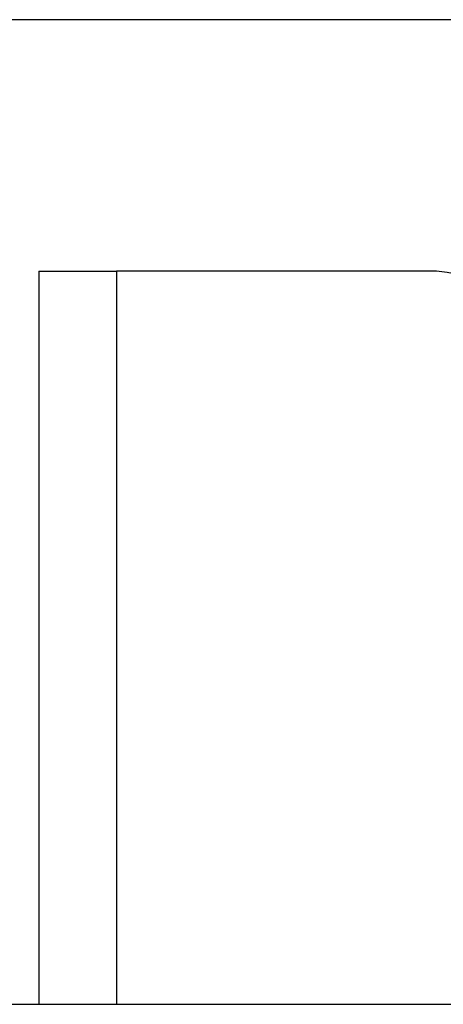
# Model space of a CAD drawing. Header units: inches. Extents: x 48.1 to 120.1, y 31.5 to 55.7.
# Tile 28 of 85: x 68.029 to 68.57, y 52.478 to 53.735. Entities that reach past the tile are written whole.
import ezdxf

# ---------------------------------------------------------------- set-up
doc = ezdxf.new("R2010")
doc.units = ezdxf.units.IN
doc.header["$MEASUREMENT"] = 0
doc.layers.add('Visible Edges(ANSI)', color=7, linetype='Continuous', lineweight=25)
doc.layers.add('Visible Tangent Edges(ANSI)', color=7, linetype='Continuous', lineweight=25)

msp = doc.modelspace()

# ---------------------------------------------------------------- linework, layer by layer
at = {"layer": 'Visible Edges(ANSI)'}
for p, q in [((119.1567, 53.7349), (48.951, 53.7349)), ((68.0538, 53.414), (68.1528, 53.414)), ((68.0538, 53.414), (68.0538, 52.4782)), ((68.5538, 53.414), (68.1528, 53.414)), ((64.5538, 52.4782), (118.5538, 52.4782))]:
    msp.add_line(p, q, dxfattribs=at)
msp.add_arc((68.5538, 53.289), 0.125, 39.3096, 90, dxfattribs=at)
at = {"layer": 'Visible Tangent Edges(ANSI)'}
msp.add_line((68.1528, 53.414), (68.1528, 52.4782), dxfattribs=at)

doc.saveas('drawing.dxf')
